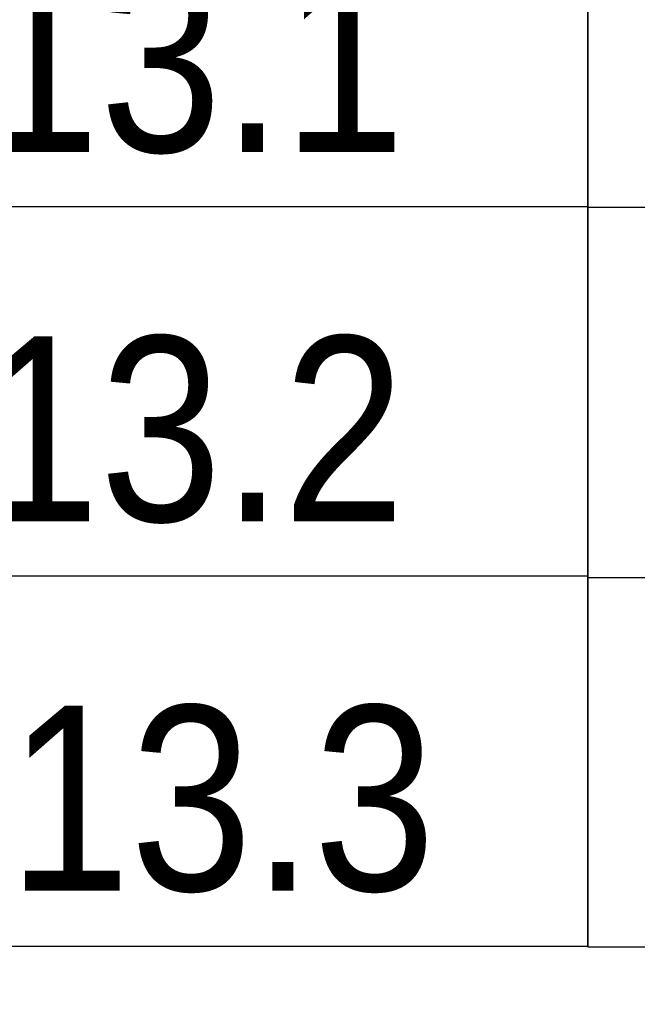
# Model space of a CAD drawing. Header units: millimetres. Extents: x -290 to 116110, y -2975 to 80225.
# Tile 21 of 247: x 53235 to 54070, y 18445 to 19775. Entities that reach past the tile are written whole.
import ezdxf
from ezdxf import colors
from ezdxf.entities.mleader import LeaderData, LeaderLine
from ezdxf.enums import TextEntityAlignment as Align
from ezdxf.math import Vec2, Vec3

# ---------------------------------------------------------------- set-up
doc = ezdxf.new("R2010")
doc.units = ezdxf.units.MM
doc.set_wipeout_variables(frame=1)
doc.linetypes.add('ADSK_Линия сетки_2_', pattern=[25, 20, -2.5, 0, -2.5])
doc.layers.add('КИП_выноска', color=6, linetype='Continuous', lineweight=25)
doc.layers.add('Оси', color=7, linetype='Continuous', lineweight=9)
doc.styles.add('Arial', font='arial.ttf', dxfattribs={"width": 0.85, "height": 350})
doc.styles.add('GOST 2.304', font='simplex.shx', dxfattribs={"width": 0.65, "oblique": 15})
doc.styles.get("Standard").update_dxf_attribs({"font": 'arial.ttf'})

# ---------------------------------------------------------------- blocks, each defined once
blk = doc.blocks.new('135_SLK_GD_KR_rvt-1-B2_-11_400__На лист секция 4_-11_400')
at = {"layer": 'Оси', "color": 254, "linetype": 'ADSK_Линия сетки_2_', "true_color": 0xe5e5e5}
blk.add_line((-13132712.8, -9280400.3), (-13037493.1, -9280400.3), dxfattribs=at)
blk = doc.blocks.new('A$Cc005853f')
at = {"lineweight": 5}
blk.add_blockref('135_SLK_GD_KR_rvt-1-B2_-11_400__На лист секция 4_-11_400', (13133512.8, 9298039.8), dxfattribs=at)
blk = doc.blocks.new('*U340')
at = {"color": 0, "linetype": 'Continuous', "lineweight": 30, "ltscale": 75, "width": 0.85, "flags": 104}
blk.add_attdef('ПРИМЕЧАНИЕ_1', text='', height=2.5, dxfattribs=at).set_placement((8, -4.61), align=Align.BOTTOM_CENTER)
at = {"color": 0, "lineweight": 30, "width": 0.85, "flags": 104}
blk.add_attdef('ПРИМЕЧАНИЕ_2', text='', height=2.5, dxfattribs=at).set_placement((8, -15.751), align=Align.BOTTOM_CENTER)
at = {"color": 0, "lineweight": 30, "style": 'GOST 2.304', "width": 0.85}
for tag, p in [('ИМЯ_КАБЕЛЯ_2', (8, -15.721)), ('ИМЯ_КАБЕЛЯ_3', (8, -20.721)), ('ИМЯ_КАБЕЛЯ_4', (8, -25.721)), ('ИМЯ_КАБЕЛЯ_5', (8, -30.721)), ('ИМЯ_КАБЕЛЯ_6', (8, -35.721)), ('ИМЯ_КАБЕЛЯ_7', (8, -40.721)), ('ИМЯ_КАБЕЛЯ_8', (8, -45.721)), ('ИМЯ_КАБЕЛЯ_9', (8, -50.721))]:
    blk.add_attdef(tag, text='', height=2.5, dxfattribs=at).set_placement(p, align=Align.BOTTOM_CENTER)
at = {"linetype": 'Continuous'}
blk.add_wipeout([(0, -5.721), (16, -5.721), (16, -10.721), (0, -10.721)], dxfattribs=at)
at = {"color": 0, "linetype": 'Continuous'}
blk.add_lwpolyline([(0, -10.721), (16, -10.721), (16, -5.721), (0, -5.721)], close=True, dxfattribs=at)
at = {"color": 0, "lineweight": 30, "style": 'GOST 2.304', "width": 0.85}
blk.add_attdef('ИМЯ_КАБЕЛЯ_1', text='', height=2.5, dxfattribs=at).set_placement((8, -10.721), align=Align.BOTTOM_CENTER)
blk = doc.blocks.new('_None')
blk = doc.blocks.new('*U339')
at = {"color": 0, "linetype": 'Continuous', "lineweight": 30, "ltscale": 75, "width": 0.85, "flags": 104}
blk.add_attdef('ПРИМЕЧАНИЕ_1', text='', height=2.5, dxfattribs=at).set_placement((8, 3.611), align=Align.BOTTOM_CENTER)
at = {"color": 0, "lineweight": 30, "width": 0.85, "flags": 104}
blk.add_attdef('ПРИМЕЧАНИЕ_2', text='', height=2.5, dxfattribs=at).set_placement((8, -7.53), align=Align.BOTTOM_CENTER)
at = {"color": 0, "lineweight": 30, "style": 'GOST 2.304', "width": 0.85}
for tag, p in [('ИМЯ_КАБЕЛЯ_2', (8, -7.5)), ('ИМЯ_КАБЕЛЯ_3', (8, -12.5)), ('ИМЯ_КАБЕЛЯ_4', (8, -17.5)), ('ИМЯ_КАБЕЛЯ_5', (8, -22.5)), ('ИМЯ_КАБЕЛЯ_6', (8, -27.5)), ('ИМЯ_КАБЕЛЯ_7', (8, -32.5)), ('ИМЯ_КАБЕЛЯ_8', (8, -37.5)), ('ИМЯ_КАБЕЛЯ_9', (8, -42.5))]:
    blk.add_attdef(tag, text='', height=2.5, dxfattribs=at).set_placement(p, align=Align.BOTTOM_CENTER)
at = {"linetype": 'Continuous'}
blk.add_wipeout([(0, 2.5), (16, 2.5), (16, -2.5), (0, -2.5)], dxfattribs=at)
at = {"color": 0}
blk.add_line((0, -2.5), (0, 0), dxfattribs=at)
at = {"color": 0, "linetype": 'Continuous'}
blk.add_lwpolyline([(0, -2.5), (16, -2.5), (16, 2.5), (0, 2.5)], close=True, dxfattribs=at)
at = {"color": 0, "lineweight": 30, "style": 'GOST 2.304', "width": 0.85}
blk.add_attdef('ИМЯ_КАБЕЛЯ_1', text='', height=2.5, dxfattribs=at).set_placement((8, -2.5), align=Align.BOTTOM_CENTER)

msp = doc.modelspace()

# ---------------------------------------------------------------- block references
msp.add_blockref('A$Cc005853f', (2087, 921.7))

# ---------------------------------------------------------------- next in the draw order: block references
at = {"layer": 'КИП_выноска'}
ref = msp.add_blockref('*U340', (52403.3, 20593.3), dxfattribs=dict(at, xscale=100, yscale=100, zscale=100))
ref.add_attrib('ИМЯ_КАБЕЛЯ_1', 'LS1.13.1 ', dxfattribs={"layer": '0', "color": 0, "lineweight": 30, "height": 250, "style": 'Arial', "width": 0.85}).set_placement((53203.3, 19521.2), align=Align.BOTTOM_CENTER)

# ---------------------------------------------------------------- next in the draw order: leaders
ml = msp.add_multileader_mtext('Standard', dxfattribs=at)
ml.set_content('LS1.13.1...LS1.13.4\\PДН1.13.1, ДН1.13.2', color=256, style='Arial')
ml.set_leader_properties(color=256, linetype='ByLayer', lineweight=-1)
ml.set_arrow_properties(name='NONE')
ml.build(insert=Vec2(0, 0))
ml.multileader.update_dxf_attribs({"has_dogleg": 0, "text_left_attachment_type": 6, "text_right_attachment_type": 6, "dogleg_length": 0.5, "arrow_head_size": 300})
ctx = ml.context
ctx.base_point, ctx.char_height, ctx.arrow_head_size, ctx.landing_gap_size, ctx.plane_origin = Vec3(52403.3, 20593.3), 250, 300, 100, Vec3(52948.5, 18041.1)
ctx.left_attachment, ctx.right_attachment = 6, 6
notes = []
notes.append((ctx, [(0, (1, 1, 0), (52402.8, 20593.3), (1, 0), 0.5, [(0, [(51619.9, 18357.2)], 0, [])])]))
ctx.mtext.insert, ctx.mtext.width, ctx.mtext.flow_direction = Vec3(52503.3, 20901.6), 3078.848, 5
ctx.mtext.has_bg_fill, ctx.mtext.bg_color, ctx.mtext.bg_scale_factor, ctx.mtext.bg_transparency, ctx.mtext.use_window_bg_color = 1, -1027028792, 1.5, 0, 1
for ctx, leaders in notes:
    for number, flags, end, landing, length, lines in leaders:
        leader = LeaderData()
        leader.index, (leader.has_last_leader_line, leader.has_dogleg_vector, leader.attachment_direction) = number, flags
        leader.last_leader_point, leader.dogleg_vector, leader.dogleg_length = Vec3(end), Vec3(landing), length
        for number, points, colour, breaks in lines:
            line = LeaderLine()
            line.index, line.vertices, line.color, line.breaks = number, Vec3.list(points), colors.encode_raw_color(colour), breaks
            leader.lines.append(line)
        ctx.leaders.append(leader)

# ---------------------------------------------------------------- next in the draw order: block references
ref = msp.add_blockref('*U339', (52403.3, 19272.2), dxfattribs=dict(at, xscale=100, yscale=100, zscale=100))
ref.add_attrib('ИМЯ_КАБЕЛЯ_1', 'LS1.13.2 ', dxfattribs={"layer": '0', "color": 0, "lineweight": 30, "height": 250, "style": 'Arial', "width": 0.85}).set_placement((53203.3, 19022.2), align=Align.BOTTOM_CENTER)

# ---------------------------------------------------------------- next in the draw order: block references
ref = msp.add_blockref('*U339', (52403.3, 18773.2), dxfattribs=dict(at, xscale=100, yscale=100, zscale=100))
ref.add_attrib('ИМЯ_КАБЕЛЯ_1', 'LS1.13.3', dxfattribs={"layer": '0', "color": 0, "lineweight": 30, "height": 250, "style": 'Arial', "width": 0.85}).set_placement((53203.3, 18523.2), align=Align.BOTTOM_CENTER)

# ---------------------------------------------------------------- next in the draw order: block references
at = {"layer": 'КИП_выноска', "xscale": 100, "yscale": 100, "zscale": 100}
msp.add_blockref('*U339', (54003.3, 18772.2), dxfattribs=at)

# ---------------------------------------------------------------- next in the draw order: block references
msp.add_blockref('*U339', (54003.3, 19770.2), dxfattribs=at)

# ---------------------------------------------------------------- next in the draw order: block references
msp.add_blockref('*U339', (54003.3, 19271.2), dxfattribs=at)

doc.saveas('drawing.dxf')
